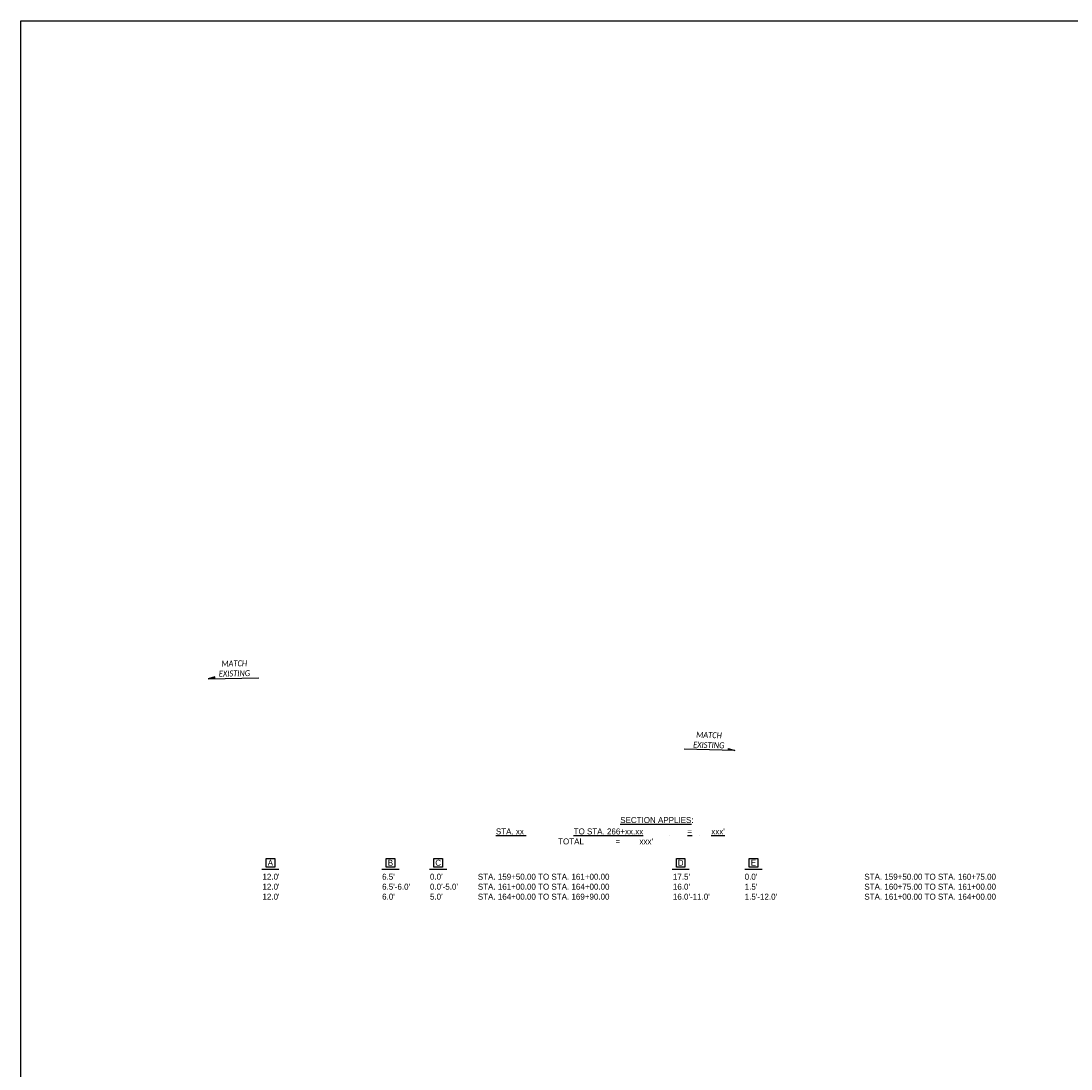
# Model space of a CAD drawing. Header units: feet. Extents: x 2141771 to 2142699, y 644421 to 645078.
# Tile 5 of 27: x 2142033 to 2142156, y 644588 to 644710. Entities that reach past the tile are written whole.
import ezdxf

# ---------------------------------------------------------------- set-up
doc = ezdxf.new("R2010")
doc.units = ezdxf.units.FT
doc.header["$MEASUREMENT"] = 0
doc.layers.add('SC_Scratch1', color=7, linetype='Continuous', plot=False)
doc.layers.add('SH_Text', color=7, linetype='Continuous')
doc.layers.add('TX_P_5', color=7, linetype='Continuous')
doc.styles.add('P_Slanted_Normal', font='calibrii.ttf', dxfattribs={"height": 0.14})
doc.styles.add('Slanted-Normal', font='font31.shx', dxfattribs={"height": 0.14})

msp = doc.modelspace()

# ---------------------------------------------------------------- hatches: boundary and pattern name
at = {"layer": 'TX_P_5'}
for points in [[(2142055.65, 644633.52), (2142055.66, 644633.73), (2142054.9, 644633.51)], [(2142115.76, 644625.15), (2142115.76, 644625.35), (2142116.51, 644625.13)]]:
    msp.add_hatch(color=256, dxfattribs=at).paths.add_polyline_path(points)

# ---------------------------------------------------------------- linework, layer by layer
at = {"layer": 'SC_Scratch1', "color": 1}
msp.add_lwpolyline([(2142032.99, 644710.48), (2142419.08, 644710.48), (2142419.08, 644420.9), (2142032.99, 644420.9)], close=True, dxfattribs=at)
at = {"layer": 'SH_Text'}
for points in [[(2142061.67, 644612.47), (2142062.67, 644612.47), (2142062.67, 644611.47), (2142061.67, 644611.47)], [(2142075.72, 644612.47), (2142076.72, 644612.47), (2142076.72, 644611.47), (2142075.72, 644611.47)], [(2142081.3, 644612.47), (2142082.3, 644612.47), (2142082.3, 644611.47), (2142081.3, 644611.47)], [(2142109.67, 644612.47), (2142110.67, 644612.47), (2142110.67, 644611.47), (2142109.67, 644611.47)], [(2142118.19, 644612.47), (2142119.19, 644612.47), (2142119.19, 644611.47), (2142118.19, 644611.47)]]:
    msp.add_lwpolyline(points, close=True, dxfattribs=at)
for points in [[(2142061.17, 644611.22), (2142063.17, 644611.22)], [(2142075.22, 644611.22), (2142077.22, 644611.22)], [(2142080.8, 644611.22), (2142082.8, 644611.22)], [(2142109.17, 644611.22), (2142111.17, 644611.22)], [(2142117.69, 644611.22), (2142119.69, 644611.22)]]:
    msp.add_lwpolyline(points, dxfattribs=at)
at = {"layer": 'TX_P_5'}
for p, q in [((2142054.9, 644633.51), (2142060.83, 644633.63)), ((2142116.51, 644625.13), (2142110.59, 644625.25))]:
    msp.add_line(p, q, dxfattribs=at)
for points in [[(2142055.65, 644633.52), (2142055.66, 644633.73), (2142054.9, 644633.51)], [(2142115.76, 644625.15), (2142115.76, 644625.35), (2142116.51, 644625.13)]]:
    msp.add_lwpolyline(points, close=True, dxfattribs=at)

# ---------------------------------------------------------------- texts
at = {"layer": 'SH_Text', "char_height": 0.7, "style": 'Slanted-Normal'}
for s, width, gutter_width, insert, attachment_point in [('A', 1.3369, 3.5, (2142062.17, 644611.97), 5), ('B', 1.3369, 3.5, (2142076.22, 644611.97), 5), ('C', 1.3369, 3.5, (2142081.8, 644611.97), 5), ('D', 1.3369, 3.5, (2142110.17, 644611.97), 5), ('E', 1.3369, 3.5, (2142118.69, 644611.97), 5), ("12.0'^I^I^I^I^I6.5'^I^I0.0'^I^ISTA. 159+50.00 TO STA. 161+00.00\\P12.0'^I^I^I^I^I6.5'-6.0'^I0.0'-5.0'^ISTA. 161+00.00 TO STA. 164+00.00\\P12.0'^I^I^I^I^I6.0'^I^I5.0'^I^ISTA. 164+00.00 TO STA. 169+90.00", 46.7074, 4.25, (2142061.24, 644610.69), 1), ("17.5'^I^I^I0.0'^I^I^I^I^ISTA. 159+50.00 TO STA. 160+75.00\\P16.0'^I^I^I1.5'^I^I^I^I^ISTA. 160+75.00 TO STA. 161+00.00\\P16.0'-11.0'^I^I1.5'-12.0'^I^I^I^ISTA. 161+00.00 TO STA. 164+00.00\\P^I^I^I", 41.1874, 4.25, (2142109.26, 644610.69), 1)]:
    msp.add_mtext_dynamic_manual_height_columns(s, width=width, gutter_width=gutter_width, heights=[0], dxfattribs=dict(at, insert=insert, attachment_point=attachment_point))
at = {"layer": 'TX_P_5', "char_height": 0.7, "width": 8.4231, "attachment_point": 2, "style": 'P_Slanted_Normal'}
for insert, rotation in [((2142057.93, 644635.65), 1.1933), ((2142113.49, 644627.27), 358.8067)]:
    msp.add_mtext('{\\W0.9;MATCH\\PEXISTING}', dxfattribs=dict(at, insert=insert, rotation=rotation))
at = {"layer": 'TX_P_5', "char_height": 0.7, "style": 'Slanted-Normal'}
for s, width, gutter_width, heights, insert, attachment_point in [('{\\LSECTION APPLIES}:', 23.958, 3, [0], (2142107.39, 644616.97), 5), ("\\pxt13,29,32,34;{\\LSTA. xx ^ITO STA. 266+xx.xx^I^I=^I^Ixxx'     }^I\\P\\ptz;                            TOTAL^I^I= ^Ixxx'\\P^I^I^I", 62.5634, 0, [82.13], (2142088.55, 644615.99), 1)]:
    msp.add_mtext_dynamic_manual_height_columns(s, width=width, gutter_width=gutter_width, heights=heights, dxfattribs=dict(at, insert=insert, attachment_point=attachment_point))

doc.saveas('drawing.dxf')
